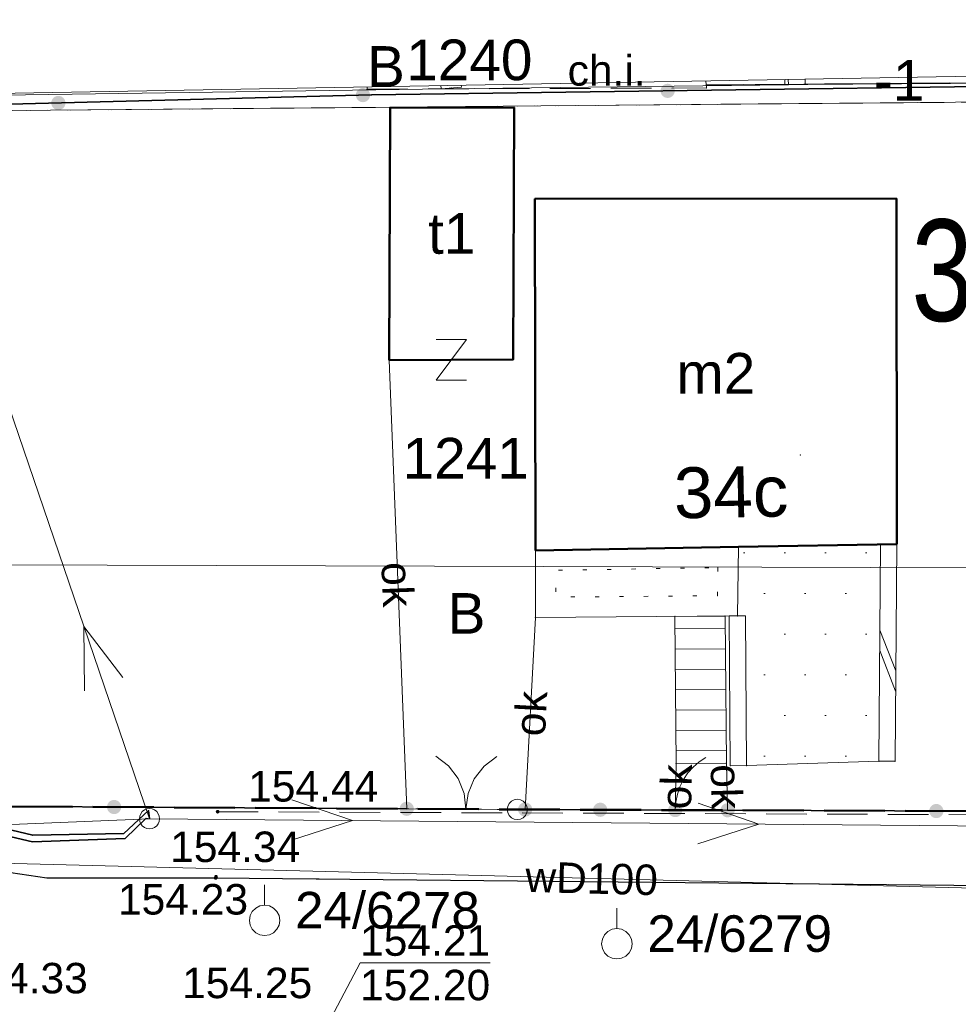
# Model space of a CAD drawing. Header units: metres. Extents: x 6492566 to 6492823, y 5613584 to 5613735.
# Tile 25 of 32: x 6492714 to 6492737, y 5613710 to 5613734. Entities that reach past the tile are written whole.
import ezdxf
from ezdxf.enums import TextEntityAlignment as Align

# ---------------------------------------------------------------- set-up
doc = ezdxf.new("R2010")
doc.units = ezdxf.units.M
for name, pattern in [('KROPK1', [1, 0, -1]), ('L_0_06', [2, 1.5, -0.5]), ('L_2_16', [0]), ('PRZER1-1', [2, 1, -1]), ('PRZER2-1', [3, 2, -1])]:
    doc.linetypes.add(name, pattern=pattern)
doc.layers.get('0').update_dxf_attribs({"linetype": 'CONTINUOUS', "lineweight": 18, "true_color": 0x000000})
for name, color, linetype, lineweight in [('GEPADR', 7, 'CONTINUOUS', 18), ('GEPADR_O', 7, 'CONTINUOUS', 18), ('GEPPGD', 7, 'CONTINUOUS', 18), ('GEPPHC', 7, 'CONTINUOUS', 18), ('GESBPD', 7, 'PRZER2-1', 18), ('GESBPD_O', 7, 'PRZER2-1', 18), ('GESBWT', 7, 'CONTINUOUS', 18), ('GESBZO', 7, 'CONTINUOUS', 50), ('GESBZO_O', 7, 'CONTINUOUS', 50), ('GESDZI', 7, 'CONTINUOUS', 18), ('GESDZI_O', 7, 'CONTINUOUS', 18), ('GESIWP', 7, 'CONTINUOUS', 18), ('GESSCH', 7, 'CONTINUOUS', 18), ('GOSRBG', 7, 'CONTINUOUS', 18), ('GSLINK', 7, 'CONTINUOUS', 18), ('GSLINK_O', 7, 'CONTINUOUS', 18), ('GSLKBR', 7, 'CONTINUOUS', 18), ('GSLKFU', 7, 'CONTINUOUS', 18), ('GSLKOG', 7, 'CONTINUOUS', 35), ('GSLKRW', 7, 'CONTINUOUS', 25), ('GSPPPK', 7, 'CONTINUOUS', 18), ('GSPPPK_O', 7, 'CONTINUOUS', 18), ('GSPPRB', 7, 'CONTINUOUS', 18), ('GSPWPS', 7, 'CONTINUOUS', 13), ('GSPWPS_O', 7, 'CONTINUOUS', 13), ('GSSDSO', 7, 'CONTINUOUS', 18), ('GSSKOD', 7, 'PRZER2-1', 18), ('GSSKOD_O', 7, 'PRZER2-1', 18), ('GSSUTR', 7, 'PRZER2-1', 18), ('GULLOB', 7, 'CONTINUOUS', 35), ('GUPISN', 7, 'PRZER1-1', 18), ('GUPPRZ_O', 7, 'CONTINUOUS', 18)]:
    doc.layers.add(name, color=color, linetype=linetype, lineweight=lineweight)
for name, color, linetype, lineweight, true_color in [('GESUZY', 7, 'PRZER1-1', 18, 0x008000), ('GESUZY_O', 7, 'PRZER1-1', 18, 0x008000), ('GULEPR', 1, 'CONTINUOUS', 18, 0xff0000), ('GULKDK', 7, 'CONTINUOUS', 18, 0x803300), ('GULWPR', 5, 'CONTINUOUS', 18, 0x0000ff), ('GULWPR_O', 5, 'CONTINUOUS', 18, 0x0000ff), ('mpzp_linia_zabudowy_obowiazujaca', 7, 'L_2_16', 18, 0xd2691e), ('mpzp_linie_rozgraniczajace', 7, 'L_0_06', 50, 0xd2691e)]:
    doc.layers.add(name, color=color, linetype=linetype, lineweight=lineweight, true_color=true_color)
doc.styles.add('Arial', font='Arial.ttf')
doc.styles.add('GEO-INFO', font='Arial')
doc.linetypes.add('L_2_16_SHX', pattern='A,0,-0.25,[1,mdcp Biasa 06 III 2025.shx,S=0.05,R=0,X=0,Y=0],-0.5,[2,mdcp Biasa 06 III 2025.shx,S=0.05,R=0,X=0,Y=0],-0.5,[3,mdcp Biasa 06 III 2025.shx,S=0.05,R=0,X=0,Y=0],-0.5,[4,mdcp Biasa 06 III 2025.shx,S=0.05,R=0,X=0,Y=0],-0.5,-0.5,-0.5,-0.5,-0.5,-0.25', length=4.5)

# ---------------------------------------------------------------- blocks, each defined once
blk = doc.blocks.new('SOPGM')
at = {"color": 0}
blk.add_lwpolyline([(0, 1.75), (0, 0.75)], dxfattribs=at)
blk.add_lwpolyline([(0, 0.75), (0.231763, 0.713292), (0.440839, 0.606763), (0.606763, 0.440839), (0.713292, 0.231763), (0.75, 0), (0.713292, -0.231763), (0.606763, -0.440839), (0.440839, -0.606763), (0.231763, -0.713292), (0, -0.75), (-0.231763, -0.713292), (-0.440839, -0.606763), (-0.606763, -0.440839), (-0.713292, -0.231763), (-0.75, 0), (-0.713292, 0.231763), (-0.606763, 0.440839), (-0.440839, 0.606763), (-0.231763, 0.713292)], close=True, dxfattribs=at)
blk = doc.blocks.new('EPPHC')
at = {"color": 0}
blk.add_lwpolyline([(-0.75, 1), (0.75, 1), (-0.75, -1), (0.75, -1)], dxfattribs=at)
blk = doc.blocks.new('KTOK04')
at = {"color": 0}
blk.add_lwpolyline([(0, 0), (-0.01711, -0.261052), (-0.068148, -0.517638), (-0.152241, -0.765367), (-0.267949, -1), (-0.413293, -1.217523), (-0.585786, -1.414214), (-0.782477, -1.586707), (-1, -1.732051)], dxfattribs=at)
blk = doc.blocks.new('KOLO')
blk.add_hatch(color=0).paths.add_polyline_path([(-0.5, 0), (-0.482963, -0.12941), (-0.433013, -0.25), (-0.353553, -0.353553), (-0.25, -0.433013), (-0.12941, -0.482963), (0, -0.5), (0.12941, -0.482963), (0.25, -0.433013), (0.353553, -0.353553), (0.433013, -0.25), (0.482963, -0.12941), (0.5, 0), (0.482963, 0.12941), (0.433013, 0.25), (0.353553, 0.353553), (0.25, 0.433013), (0.12941, 0.482963), (0, 0.5), (-0.12941, 0.482963), (-0.25, 0.433013), (-0.353553, 0.353553), (-0.433013, 0.25), (-0.482963, 0.12941)])
blk = doc.blocks.new('SLBRA')
at = {"color": 0}
for points in [[(1.732051, 1), (1.414214, 0.585786), (1, 0.267949), (0.517638, 0.068148), (0, 0)], [(0, 0), (0.517638, -0.068148), (1, -0.267949), (1.414214, -0.585786), (1.732051, -1)]]:
    blk.add_lwpolyline(points, dxfattribs=at)
blk = doc.blocks.new('SUEP1')
at = {"color": 0}
blk.add_lwpolyline([(-1.5, -1), (1.5, 0), (-1.5, 1)], dxfattribs=at)
blk = doc.blocks.new('ODTN_2')
at = {"color": 0}
for points in [[(-1.5, -0.5), (0.5, 0.5)], [(-0.5, -0.5), (1.5, 0.5)]]:
    blk.add_lwpolyline(points, dxfattribs=at)
blk = doc.blocks.new('OKRAG_PELNY')
at = {"color": 0}
blk.add_lwpolyline([(0, 0.5), (0.12941, 0.482963), (0.25, 0.433013), (0.353553, 0.353553), (0.433013, 0.25), (0.482963, 0.12941), (0.5, 0), (0.482963, -0.12941), (0.433013, -0.25), (0.353553, -0.353553), (0.25, -0.433013), (0.12941, -0.482963), (0, -0.5), (-0.12941, -0.482963), (-0.25, -0.433013), (-0.353553, -0.353553), (-0.433013, -0.25), (-0.482963, -0.12941), (-0.5, 0), (-0.482963, 0.12941), (-0.433013, 0.25), (-0.353553, 0.353553), (-0.25, 0.433013), (-0.12941, 0.482963)], close=True, dxfattribs=at)
blk = doc.blocks.new('PION_C')
at = {"color": 0}
blk.add_lwpolyline([(0, 0.5), (0, -0.5)], dxfattribs=at)
blk = doc.blocks.new('POINT')
at = {"color": 0}
blk.add_point((0, 0), dxfattribs=at)
blk = doc.blocks.new('EPPGS')
at = {"color": 0}
blk.add_lwpolyline([(0, 0.5), (0.154508, 0.475528), (0.293893, 0.404508), (0.404508, 0.293893), (0.475528, 0.154508), (0.5, 0), (0.475528, -0.154508), (0.404508, -0.293893), (0.293893, -0.404508), (0.154508, -0.475528), (0, -0.5), (-0.154508, -0.475528), (-0.293893, -0.404508), (-0.404508, -0.293893), (-0.475528, -0.154508), (-0.5, 0), (-0.475528, 0.154508), (-0.404508, 0.293893), (-0.293893, 0.404508), (-0.154508, 0.475528)], close=True, dxfattribs=at)

msp = doc.modelspace()

# ---------------------------------------------------------------- hatches: boundary and pattern name
at = {"layer": 'GESIWP', "linetype": 'Continuous', "lineweight": 18}
h = msp.add_hatch(dxfattribs=at)
h.set_pattern_fill('EGBW14', style=0)
h.set_pattern_definition([(0, (6490000, 5610000), (0.5, 1), [0, -1])])
h.paths.add_polyline_path([(6492731.357, 5613721.148), (6492731.333, 5613719.449), (6492731.533, 5613719.45), (6492731.559, 5613715.764), (6492734.815, 5613715.874), (6492734.86, 5613721.21)], flags=0)
at = {"layer": 'GSSUTR', "linetype": 'Continuous', "lineweight": 18}
h = msp.add_hatch(dxfattribs=at)
h.set_pattern_fill('PTTU04', scale=0.5, style=0)
h.set_pattern_definition([(90, (6490000, 5610000), (-2.5, 2.5), [0.75, -4.25]), (90, (6490000.5, 5610000), (-2.5, 2.5), [0.75, -4.25])])
h.paths.add_polyline_path([(6492738.976, 5613732.766), (6492730.558, 5613732.617), (6492730.565, 5613732.52), (6492738.981, 5613732.572)], flags=0)

# ---------------------------------------------------------------- linework, layer by layer
at = {"layer": 'GESBPD', "color": 7, "linetype": 'PRZER2-1', "lineweight": 18, "ltscale": 0.5, "elevation": 10.18}
msp.add_lwpolyline([(6492738.038, 5613732.75), (6492738.049, 5613732.587), (6492732.59, 5613732.52), (6492732.581, 5613732.653)], dxfattribs=at)
at = {"layer": 'GESBWT', "color": 7, "linetype": 'Continuous', "lineweight": 18, "elevation": 10.18}
msp.add_lwpolyline([(6492731.357, 5613721.148), (6492731.333, 5613719.449), (6492726.362, 5613719.408), (6492726.36, 5613721.06)], close=True, dxfattribs=at)
at = {"layer": 'GESBWT', "color": 7, "linetype": 'KROPK1', "lineweight": 18, "ltscale": 0.5, "elevation": 10.18, "flags": 128}
msp.add_lwpolyline([(6492730.85, 5613720.639), (6492730.84, 5613719.945), (6492726.861, 5613719.912), (6492726.861, 5613720.569)], close=True, dxfattribs=at)
at = {"layer": 'GESBZO', "color": 7, "linetype": 'Continuous', "lineweight": 50, "elevation": 10.18}
for points in [[(6492722.788, 5613731.955), (6492725.838, 5613731.959), (6492725.816, 5613725.759), (6492722.766, 5613725.744)], [(6492726.36, 5613721.06), (6492726.348, 5613729.71), (6492735.248, 5613729.718), (6492735.256, 5613721.218), (6492731.357, 5613721.148)]]:
    msp.add_lwpolyline(points, close=True, dxfattribs=at)
at = {"layer": 'GESDZI', "color": 7, "linetype": 'Continuous', "lineweight": 18, "elevation": 10.22}
for points in [[(6492741.342, 5613732.808), (6492741.344, 5613732.13), (6492707.923, 5613731.833), (6492707.898, 5613732.216)], [(6492712.536, 5613714.767), (6492725.917, 5613714.685), (6492741.368, 5613714.627), (6492753.918, 5613714.581), (6492762.949, 5613714.549), (6492766.656, 5613714.362), (6492778.115, 5613714.246), (6492808.367, 5613714.314), (6492810.011, 5613715.605), (6492811.18, 5613718.894), (6492811.225, 5613714.142), (6492811.34, 5613703.308), (6492795.496, 5613703.173), (6492765.908, 5613702.863), (6492728.986, 5613702.408), (6492725.287, 5613701.965), (6492696.667, 5613701.05)]]:
    msp.add_lwpolyline(points, dxfattribs=at)
msp.add_lwpolyline([(6492707.923, 5613731.833), (6492741.344, 5613732.13), (6492741.368, 5613714.627), (6492725.917, 5613714.685), (6492712.536, 5613714.767), (6492708.839, 5613718.274)], close=True, dxfattribs=at)
at = {"layer": 'GESIWP', "color": 7, "linetype": 'Continuous', "lineweight": 18, "elevation": 10.18}
for points in [[(6492732.59, 5613732.52), (6492724.16, 5613732.42), (6492710.93, 5613732.23), (6492710.924, 5613732.269)], [(6492732.581, 5613732.653), (6492732.59, 5613732.52)]]:
    msp.add_lwpolyline(points, dxfattribs=at)
msp.add_lwpolyline([(6492731.559, 5613715.764), (6492731.533, 5613719.45), (6492731.333, 5613719.449), (6492731.357, 5613721.148), (6492734.86, 5613721.21), (6492734.815, 5613715.874)], close=True, dxfattribs=at)
at = {"layer": 'GESSCH', "color": 7, "linetype": 'Continuous', "lineweight": 18, "elevation": 10.18}
msp.add_lwpolyline([(6492731.032, 5613719.446), (6492731.062, 5613715.827), (6492729.824, 5613715.817), (6492729.795, 5613719.436)], close=True, dxfattribs=at)
at = {"layer": 'GESSCH', "color": 7, "linetype": 'Continuous', "lineweight": 18, "elevation": 10.18, "flags": 128}
for points in [[(6492731.035, 5613719.137), (6492729.797, 5613719.127)], [(6492731.039, 5613718.637), (6492729.801, 5613718.627)], [(6492731.043, 5613718.137), (6492729.806, 5613718.127)], [(6492731.047, 5613717.637), (6492729.81, 5613717.627)], [(6492731.051, 5613717.137), (6492729.814, 5613717.127)], [(6492731.055, 5613716.637), (6492729.818, 5613716.627)], [(6492731.059, 5613716.137), (6492729.822, 5613716.127)]]:
    msp.add_lwpolyline(points, dxfattribs=at)
at = {"layer": 'GESUZY', "color": 96, "linetype": 'PRZER1-1', "lineweight": 18, "ltscale": 0.5, "true_color": 0x008000, "elevation": 10.08}
for points in [[(6492741.342, 5613732.808), (6492741.344, 5613732.13), (6492707.923, 5613731.833), (6492707.898, 5613732.216)], [(6492712.536, 5613714.767), (6492725.917, 5613714.685), (6492741.368, 5613714.627), (6492753.918, 5613714.581), (6492762.949, 5613714.549), (6492766.656, 5613714.362), (6492778.115, 5613714.246), (6492808.367, 5613714.314), (6492810.011, 5613715.605), (6492811.18, 5613718.894), (6492811.225, 5613714.142), (6492811.34, 5613703.308), (6492795.496, 5613703.173), (6492765.908, 5613702.863), (6492728.986, 5613702.408), (6492725.287, 5613701.965), (6492696.667, 5613701.05)]]:
    msp.add_lwpolyline(points, dxfattribs=at)
msp.add_lwpolyline([(6492707.923, 5613731.833), (6492741.344, 5613732.13), (6492741.368, 5613714.627), (6492725.917, 5613714.685), (6492712.536, 5613714.767), (6492708.839, 5613718.274)], close=True, dxfattribs=at)
at = {"layer": 'GOSRBG', "color": 7, "linetype": 'Continuous', "lineweight": 18, "elevation": 10.04}
msp.add_lwpolyline([(6492817.555, 5613644.538), (6492815.362, 5613734.12), (6492701.054, 5613732.094), (6492651.49, 5613730.982), (6492652.622, 5613647.128), (6492704.994, 5613627.943), (6492817.382, 5613583.79)], close=True, dxfattribs=at)
at = {"layer": 'GSLINK', "color": 7, "linetype": 'Continuous', "lineweight": 18, "elevation": 10.18}
for points in [[(6492723.196, 5613714.702), (6492722.766, 5613725.744)], [(6492726.109, 5613714.685), (6492726.362, 5613719.408)], [(6492729.804, 5613714.671), (6492729.824, 5613715.817)], [(6492731.062, 5613715.827), (6492731.093, 5613714.666)]]:
    msp.add_lwpolyline(points, dxfattribs=at)
at = {"layer": 'GSLKBR', "color": 7, "linetype": 'Continuous', "lineweight": 18, "elevation": 10.18}
msp.add_lwpolyline([(6492726.109, 5613714.685), (6492723.196, 5613714.702)], dxfattribs=at)
at = {"layer": 'GSLKFU', "color": 7, "linetype": 'Continuous', "lineweight": 18, "elevation": 10.18}
msp.add_lwpolyline([(6492731.093, 5613714.666), (6492729.804, 5613714.671)], dxfattribs=at)
at = {"layer": 'GSLKOG', "color": 7, "linetype": 'Continuous', "lineweight": 35, "elevation": 10.18}
for points in [[(6492708.01, 5613731.9), (6492722.33, 5613732.27), (6492741.46, 5613732.53), (6492741.456, 5613732.81)], [(6492708.01, 5613731.9), (6492708.839, 5613718.274), (6492712.536, 5613714.767), (6492723.196, 5613714.702)], [(6492726.109, 5613714.685), (6492729.804, 5613714.671)], [(6492731.093, 5613714.666), (6492741.368, 5613714.627)]]:
    msp.add_lwpolyline(points, dxfattribs=at)
at = {"layer": 'GSLKRW', "color": 7, "linetype": 'Continuous', "lineweight": 25, "elevation": 10.18}
for points in [[(6492730.565, 5613732.52), (6492738.981, 5613732.572), (6492738.976, 5613732.766)], [(6492711.89, 5613713.36), (6492714.34, 5613713), (6492718.49, 5613713), (6492787.04, 5613712.32), (6492807.89, 5613712.11)]]:
    msp.add_lwpolyline(points, dxfattribs=at)
at = {"layer": 'GSPPRB', "color": 7, "linetype": 'Continuous', "lineweight": 18}
for p in [(6492724.16, 5613732.42, 10.28), (6492724.29, 5613732.44, 10.28), (6492730.565, 5613732.52, 10.28), (6492730.57, 5613732.44, 10.28), (6492732.59, 5613732.52, 10.28), (6492722.22, 5613732.41, 10.28), (6492722.33, 5613732.27, 10.28), (6492722.788, 5613731.955, 10.28), (6492725.838, 5613731.959, 10.28), (6492726.348, 5613729.71, 10.28), (6492735.248, 5613729.718, 10.28), (6492722.766, 5613725.744, 10.28), (6492722.766, 5613725.744, 10.28), (6492725.816, 5613725.759, 10.28), (6492726.36, 5613721.06, 10.28), (6492731.357, 5613721.148, 10.28), (6492734.86, 5613721.21, 10.28), (6492735.256, 5613721.218, 10.28), (6492735.256, 5613721.218, 10.28), (6492726.362, 5613719.408, 10.28), (6492726.362, 5613719.408, 10.28), (6492729.795, 5613719.436, 10.28), (6492731.032, 5613719.446, 10.28), (6492731.133, 5613719.447, 10.28), (6492731.333, 5613719.449, 10.28), (6492731.533, 5613719.45, 10.28), (6492729.824, 5613715.817, 10.28), (6492731.062, 5613715.827, 10.28), (6492731.159, 5613715.761, 10.28), (6492731.559, 5613715.764, 10.28), (6492734.815, 5613715.874, 10.28), (6492735.215, 5613715.871, 10.28), (6492716.84, 5613714.66, 10.28), (6492723.196, 5613714.702, 10.28), (6492726.109, 5613714.685, 10.28), (6492729.804, 5613714.671, 10.28), (6492731.093, 5613714.666, 10.28), (6492716.78, 5613714.47, 10.28), (6492713.99, 5613714.05, 10.28), (6492716.23, 5613714.09, 10.28), (6492713.98, 5613713.89, 10.28), (6492716.26, 5613713.97, 10.28), (6492714.34, 5613713, 10.28)]:
    msp.add_point(p, dxfattribs=at)
at = {"layer": 'GSSDSO', "color": 7, "linetype": 'Continuous', "lineweight": 18, "elevation": 10.18}
for points in [[(6492735.256, 5613721.218), (6492735.215, 5613715.871), (6492734.815, 5613715.874), (6492734.86, 5613721.21)], [(6492731.533, 5613719.45), (6492731.559, 5613715.764), (6492731.159, 5613715.761), (6492731.133, 5613719.447)]]:
    msp.add_lwpolyline(points, close=True, dxfattribs=at)
at = {"layer": 'GSSKOD', "color": 7, "linetype": 'PRZER2-1', "lineweight": 18, "ltscale": 0.5, "elevation": 10.18}
msp.add_lwpolyline([(6492814.421, 5613734.104), (6492814.422, 5613733.915), (6492814.547, 5613722.354), (6492813.176, 5613722.358), (6492813.171, 5613720.294), (6492814.569, 5613720.27), (6492814.595, 5613717.847, -0.279126), (6492810.564, 5613712.379), (6492807.89, 5613712.11), (6492787.04, 5613712.32), (6492718.49, 5613713), (6492714.34, 5613713), (6492711.89, 5613713.36)], format="xyb", dxfattribs=at)
for points in [[(6492718.54, 5613714.63), (6492749.19, 5613714.51), (6492766.54, 5613714.36), (6492774.23, 5613714.42), (6492774.24, 5613714.53), (6492778.3, 5613714.55), (6492793.76, 5613714.14), (6492799.51, 5613714.2), (6492799.7, 5613713.92), (6492806.22, 5613713.78), (6492807.46, 5613713.96), (6492809.41, 5613715.04), (6492810.64, 5613716.64), (6492811.17, 5613718.58), (6492811.834, 5613718.571), (6492811.658, 5613734.055)], [(6492722.218, 5613732.469), (6492722.22, 5613732.41), (6492730.57, 5613732.44), (6492730.558, 5613732.617)]]:
    msp.add_lwpolyline(points, dxfattribs=at)
at = {"layer": 'GSSUTR', "color": 7, "linetype": 'PRZER2-1', "lineweight": 18, "ltscale": 0.5, "elevation": 10.1}
msp.add_lwpolyline([(6492738.976, 5613732.766), (6492738.981, 5613732.572), (6492730.565, 5613732.52), (6492730.558, 5613732.617)], dxfattribs=at)
at = {"layer": 'GULEPR', "color": 1, "linetype": 'Continuous', "lineweight": 18, "true_color": 0xff0000, "elevation": 10.14}
for points in [[(6492706.854, 5613732.197), (6492706.86, 5613732.11), (6492706.82, 5613730.75), (6492707.34, 5613726.26), (6492707.82, 5613718.62), (6492707.72, 5613717.79), (6492708.12, 5613716.96), (6492709.49, 5613715.56), (6492711.22, 5613714.54), (6492713.98, 5613713.89), (6492716.26, 5613713.97), (6492716.78, 5613714.47), (6492716.863, 5613714.457)], [(6492707.101, 5613732.202), (6492707.12, 5613731.96), (6492707.2, 5613731.64), (6492707.43, 5613731.54), (6492707.15, 5613731.14), (6492707.53, 5613726.3), (6492707.96, 5613718.66), (6492707.95, 5613717.81), (6492708.27, 5613717.08), (6492709.6, 5613715.75), (6492711.29, 5613714.69), (6492713.99, 5613714.05), (6492716.23, 5613714.09), (6492716.84, 5613714.66), (6492716.863, 5613714.457)], [(6492716.863, 5613714.457), (6492710.782, 5613732.267)], [(6492651.756, 5613711.21), (6492682.048, 5613713.024), (6492716.863, 5613714.457), (6492753.8, 5613714.134), (6492791.409, 5613713.79), (6492815.837, 5613714.718)]]:
    msp.add_lwpolyline(points, dxfattribs=at)
at = {"layer": 'GULKDK', "color": 36, "linetype": 'Continuous', "lineweight": 18, "true_color": 0x803300, "elevation": 10.14}
for points in [[(6492724.035, 5613732.502), (6492724.041, 5613732.423)], [(6492724.536, 5613732.511), (6492724.539, 5613732.457)]]:
    msp.add_lwpolyline(points, dxfattribs=at)
at = {"layer": 'GULLOB', "color": 7, "linetype": 'Continuous', "lineweight": 35, "elevation": 10.12}
for points in [[(6492706.854, 5613732.197), (6492706.86, 5613732.11), (6492706.82, 5613730.75), (6492707.34, 5613726.26), (6492707.82, 5613718.62), (6492707.72, 5613717.79), (6492708.12, 5613716.96), (6492709.49, 5613715.56), (6492711.22, 5613714.54), (6492713.98, 5613713.89), (6492716.26, 5613713.97), (6492716.78, 5613714.47)], [(6492716.863, 5613714.457), (6492716.84, 5613714.66), (6492716.23, 5613714.09), (6492713.99, 5613714.05), (6492711.29, 5613714.69), (6492709.6, 5613715.75), (6492708.27, 5613717.08), (6492707.95, 5613717.81), (6492707.96, 5613718.66), (6492707.53, 5613726.3), (6492707.15, 5613731.14), (6492707.43, 5613731.54), (6492707.2, 5613731.64), (6492707.12, 5613731.96), (6492707.101, 5613732.202)]]:
    msp.add_lwpolyline(points, dxfattribs=at)
at = {"layer": 'GULWPR', "color": 5, "linetype": 'Continuous', "lineweight": 18, "true_color": 0x0000ff, "elevation": 10.14}
msp.add_lwpolyline([(6492651.77, 5613710.2), (6492652.538, 5613710.247), (6492659.621, 5613710.603), (6492663.294, 5613710.8), (6492670.912, 5613711.628), (6492702.032, 5613713.649), (6492753.46, 5613712.33), (6492754.065, 5613712.388), (6492761.66, 5613712.533), (6492767.45, 5613712.68), (6492801.381, 5613711.67), (6492806.841, 5613711.382), (6492812.672, 5613711.067), (6492815.926, 5613711.08)], dxfattribs=at)
at = {"layer": 'GUPPRZ_O', "color": 36, "linetype": 'Continuous', "lineweight": 9, "true_color": 0x803300, "elevation": 10.8, "flags": 128}
for points in [[(6492725.248, 5613710.912), (6492722.045, 5613710.912), (6492720.621, 5613708.203)], [(6492722.045, 5613710.912), (6492725.248, 5613710.912)]]:
    msp.add_lwpolyline(points, dxfattribs=at)
at = {"layer": 'mpzp_linia_zabudowy_obowiazujaca', "linetype": 'CONTINUOUS', "lineweight": 18}
msp.add_line((6492712.69, 5613720.71), (6492806.03, 5613720.4), dxfattribs=at)
at = {"layer": 'mpzp_linia_zabudowy_obowiazujaca', "linetype": 'L_2_16_SHX', "lineweight": 18}
msp.add_line((6492712.69, 5613720.71), (6492806.03, 5613720.4), dxfattribs=at)
at = {"layer": 'mpzp_linie_rozgraniczajace', "lineweight": 50, "flags": 128}
msp.add_lwpolyline([(6492707.898, 5613732.216), (6492708.839, 5613718.274), (6492712.536, 5613714.767), (6492725.917, 5613714.685), (6492741.368, 5613714.627)], dxfattribs=at)

# ---------------------------------------------------------------- block references
at = {"layer": 'GEPADR', "color": 7, "lineweight": 18}
msp.add_blockref('POINT', (6492732.88, 5613723.41, 10.28), dxfattribs=at)
at = {"layer": 'GEPPGD', "color": 7, "lineweight": 18, "xscale": 0.5, "yscale": 0.5}
msp.add_blockref('EPPGS', (6492725.917, 5613714.685, 10.24), dxfattribs=at)
at = {"layer": 'GEPPHC', "color": 7, "lineweight": 18, "xscale": 0.5, "yscale": 0.5}
msp.add_blockref('EPPHC', (6492724.291, 5613725.752, 10.24), dxfattribs=at)
at = {"layer": 'GSLKBR', "color": 7, "lineweight": 18, "xscale": 0.75, "yscale": 0.75, "rotation": 89.66126562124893}
msp.add_blockref('SLBRA', (6492724.653, 5613714.693, 10.18), dxfattribs=at)
at = {"layer": 'GSLKFU', "color": 7, "lineweight": 18, "xscale": 0.75, "yscale": 0.75, "rotation": 179.7835382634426}
msp.add_blockref('KTOK04', (6492729.804, 5613714.671, 10.18), dxfattribs=at)
at = {"layer": 'GSLKOG', "color": 7, "lineweight": 35, "xscale": 0.35, "yscale": 0.35}
for p in [(6492722.117, 5613732.265, 10.18), (6492729.617, 5613732.369, 10.18), (6492714.62, 5613732.071, 10.18), (6492715.992, 5613714.746, 10.18), (6492723.196, 5613714.702, 10.18), (6492726.109, 5613714.685, 10.18), (6492727.957, 5613714.678, 10.18), (6492729.804, 5613714.671, 10.18), (6492731.093, 5613714.666, 10.18), (6492736.23, 5613714.646, 10.18)]:
    msp.add_blockref('KOLO', p, dxfattribs=at)
at = {"layer": 'GSPPPK', "color": 7, "lineweight": 18, "xscale": 0.5, "yscale": 0.5}
for p in [(6492719.697, 5613711.957, 10.36), (6492728.367, 5613711.381, 10.36)]:
    msp.add_blockref('SOPGM', p, dxfattribs=at)
at = {"layer": 'GSPWPS', "color": 7, "lineweight": 13, "xscale": 0.09, "yscale": 0.09}
for p in [(6492718.54, 5613714.63, 10.08), (6492718.49, 5613713, 10.08), (6492718.5, 5613713.03, 10.08)]:
    msp.add_blockref('KOLO', p, dxfattribs=at)
at = {"layer": 'GSSDSO', "color": 7, "lineweight": 18, "xscale": 0.5, "yscale": 0.3980129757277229, "rotation": 269.5655880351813}
msp.add_blockref('ODTN_2', (6492735.035, 5613718.346, 10.18), dxfattribs=at)
at = {"layer": 'GULEPR', "color": 1, "lineweight": 18, "true_color": 0xff0000, "xscale": 0.5, "yscale": 0.5}
for p, rotation in [((6492715.49, 5613718.479, 10.15), 108.8514830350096), ((6492721.113, 5613714.42, 10.15), 359.4990674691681), ((6492731.113, 5613714.332, 10.15), 359.4990674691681)]:
    msp.add_blockref('SUEP1', p, dxfattribs=dict(at, rotation=rotation))
at = {"layer": 'GULKDK', "color": 36, "lineweight": 18, "true_color": 0x803300, "xscale": 0.5, "yscale": 0.5, "rotation": 273.9635974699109}
msp.add_blockref('PION_C', (6492724.29, 5613732.44, 10.14), dxfattribs=at)
at = {"layer": 'GUPISN', "color": 7, "lineweight": 18, "xscale": 0.5, "yscale": 0.5}
msp.add_blockref('OKRAG_PELNY', (6492716.863, 5613714.457, 10.16), dxfattribs=at)

# ---------------------------------------------------------------- texts
at = {"layer": 'GEPADR_O', "color": 7, "linetype": 'Continuous', "lineweight": 0, "style": 'GEO-INFO'}
msp.add_text('34c', height=1.25, rotation=1.0145, dxfattribs=at).set_placement((6492729.78, 5613721.848, 10.8))
at = {"layer": 'GESBPD_O', "color": 7, "linetype": 'Continuous', "lineweight": 0, "style": 'GEO-INFO'}
msp.add_text('-1', height=1, dxfattribs=at).set_placement((6492735.315, 5613732.628, 10.8), align=Align.MIDDLE_CENTER)
at = {"layer": 'GESBZO_O', "color": 7, "linetype": 'Continuous', "lineweight": 0, "style": 'GEO-INFO'}
for s, p in [('t1', (6492724.302, 5613728.854, 10.8)), ('m2', (6492730.802, 5613725.426, 10.8))]:
    msp.add_text(s, height=1, dxfattribs=at).set_placement(p, align=Align.MIDDLE)
at = {"layer": 'GESDZI_O', "color": 7, "linetype": 'Continuous', "lineweight": 0, "style": 'GEO-INFO'}
msp.add_text('1240', height=1, dxfattribs=at).set_placement((6492724.735, 5613733.132, 10.8), align=Align.MIDDLE_CENTER)
msp.add_text('1241', height=1, dxfattribs=at).set_placement((6492724.646, 5613723.337, 10.8), align=Align.MIDDLE)
at = {"layer": 'GESUZY_O', "color": 96, "linetype": 'Continuous', "lineweight": 0, "true_color": 0x008000, "style": 'GEO-INFO'}
msp.add_text('B', height=1, dxfattribs=at).set_placement((6492722.683, 5613732.969, 10.8), align=Align.MIDDLE_CENTER)
msp.add_text('B', height=1, dxfattribs=at).set_placement((6492724.665, 5613719.51, 10.8), align=Align.MIDDLE)
at = {"layer": 'GSLINK_O', "color": 7, "linetype": 'Continuous', "lineweight": 0, "style": 'GEO-INFO'}
for rotation, p in [(272.2301, (6492722.981, 5613720.223, 10.8)), (86.9402, (6492726.236, 5613717.046, 10.8)), (88.9877, (6492729.814, 5613715.244, 10.8)), (271.5386, (6492731.078, 5613715.247, 10.8))]:
    msp.add_text('ok', height=0.75, rotation=rotation, dxfattribs=at).set_placement(p, align=Align.MIDDLE)
at = {"layer": 'GSPPPK_O', "color": 7, "linetype": 'Continuous', "lineweight": 0, "style": 'GEO-INFO'}
for s, p in [('24/6278', (6492720.447, 5613712.207, 10.8)), ('24/6279', (6492729.117, 5613711.631, 10.8))]:
    msp.add_text(s, height=0.9, dxfattribs=at).set_placement(p, align=Align.MIDDLE_LEFT)
at = {"layer": 'GSPWPS_O', "color": 7, "linetype": 'Continuous', "lineweight": 0, "style": 'GEO-INFO'}
for s, p in [('154.44', (6492719.29, 5613714.88, 10.8)), ('154.34', (6492717.371, 5613713.392, 10.8)), ('154.23', (6492716.086, 5613712.1, 10.8)), ('154.33', (6492712.14, 5613710.16, 10.8)), ('154.25', (6492717.665, 5613710.042, 10.8))]:
    msp.add_text(s, height=0.75, dxfattribs=at).set_placement(p)
at = {"layer": 'GSSKOD_O', "color": 7, "linetype": 'Continuous', "lineweight": 0, "style": 'GEO-INFO'}
msp.add_text('ch.i.', height=0.75, dxfattribs=at).set_placement((6492728.115, 5613732.872, 10.8), align=Align.MIDDLE_CENTER)
at = {"layer": 'GULWPR_O', "color": 5, "linetype": 'Continuous', "lineweight": 0, "true_color": 0x0000ff, "style": 'GEO-INFO'}
msp.add_text('wD100', height=0.75, rotation=358.5305, dxfattribs=at).set_placement((6492727.746, 5613712.99, 10.8), align=Align.MIDDLE_CENTER)
at = {"layer": 'GUPPRZ_O', "color": 36, "linetype": 'Continuous', "lineweight": 0, "true_color": 0x803300, "style": 'GEO-INFO'}
for s, p in [('154.21', (6492722.045, 5613711.085)), ('152.20', (6492722.045, 5613709.99))]:
    msp.add_text(s, height=0.75, dxfattribs=at).set_placement(p)
at = {"layer": 'mpzp_linie_rozgraniczajace', "style": 'Arial', "width": 0.78}
msp.add_text('3MN', height=2.5, dxfattribs=at).set_placement((6492735.616, 5613729.205), align=Align.TOP_LEFT)

doc.saveas('drawing.dxf')
